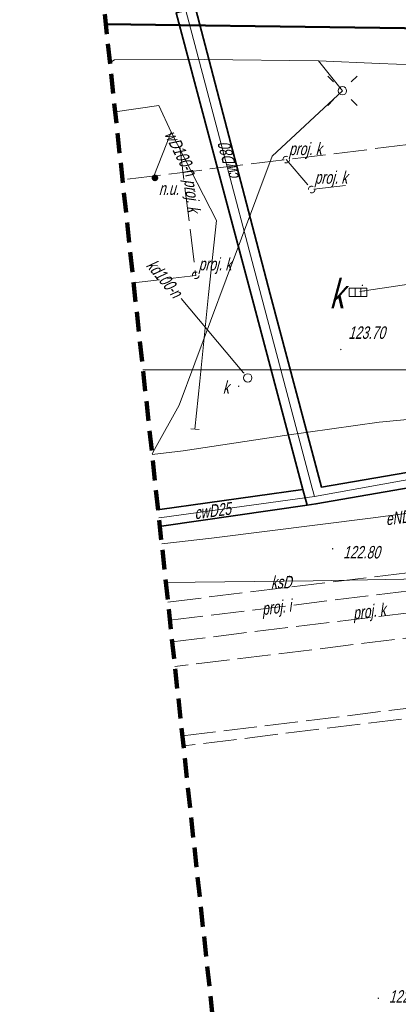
# Model space of a CAD drawing. Extents: x 7463256 to 7464485, y 5957341 to 5958260.
# Tile 8 of 256: x 7463256 to 7463279, y 5957462 to 5957521. Entities that reach past the tile are written whole.
import ezdxf
from ezdxf.enums import TextEntityAlignment as Align

# ---------------------------------------------------------------- set-up
doc = ezdxf.new("R2010")
doc.units = 0
doc.header["$MEASUREMENT"] = 0
for name, pattern in [('218-500', [1, 0.5, -0.5]), ('4', [1.8, 1.2, -0.6]), ('l219_500', [0]), ('mz2.0_0.5', [2.5, 2, -0.5])]:
    doc.linetypes.add(name, pattern=pattern)
doc.layers.get('0').update_dxf_attribs({"color": 2, "linetype": 'CONTINUOUS', "lineweight": 5})
for name, color, linetype in [('218-Granica użytku', 7, 'CONTINUOUS'), ('219-Linia granicy', 7, 'CONTINUOUS'), ('kratka ściekowa (punkt)', 7, 'CONTINUOUS'), ('kratka ściekowa (punkt)-Atr17', 7, 'CONTINUOUS'), ('latarnia na słupie lub maszcie (punkt)', 7, 'CONTINUOUS'), ('niezidentyfikowane urządzenie techniczne - siec wodociągowa (punkt)', 7, 'CONTINUOUS'), ('niezidentyfikowane urządzenie techniczne - siec wodociągowa (punkt)-Atr17', 7, 'CONTINUOUS'), ('Obszar opracowania', 7, 'CONTINUOUS'), ('przewód ciepłowniczy (linia)', 7, 'CONTINUOUS'), ('przewód ciepłowniczy (linia)-Atr1', 7, 'CONTINUOUS'), ('przewód elektroenergetyczny (linia)', 7, 'CONTINUOUS'), ('przewód elektroenergetyczny (linia)-Atr1', 7, 'CONTINUOUS'), ('przewód inny - projektowany lub w budowie (linia) - ob. projektowany', 7, 'CONTINUOUS'), ('przewód inny - projektowany lub w budowie (linia) - ob. projektowany-Atr1', 7, 'CONTINUOUS'), ('przewód kanalizacyjny (linia)', 7, 'CONTINUOUS'), ('przewód kanalizacyjny (linia)-Atr1', 7, 'CONTINUOUS'), ('przewód kanalizacyjny - projektowany lub w budowie (linia) - ob. projektowany', 7, 'CONTINUOUS'), ('przewód kanalizacyjny - projektowany lub w budowie (linia) - ob. projektowany-Atr1', 7, 'CONTINUOUS'), ('przewód telekomunikacyjny (linia)', 7, 'CONTINUOUS'), ('przewód wodociągowy (linia)', 7, 'CONTINUOUS'), ('przewód wodociągowy (linia)-Atr1', 7, 'CONTINUOUS'), ('punkt o określonej wysokości (sieć kanalizacyjna)', 7, 'CONTINUOUS'), ('punkt wysokościowy sztuczny', 7, 'CONTINUOUS'), ('punkt wysokościowy sztuczny-Atr2', 7, 'CONTINUOUS'), ('punkt zmiany cech lub źródła danych o położeniu przewodu (sieć wodociągowa)', 7, 'CONTINUOUS'), ('rura ochronna - przewód ciepłowniczy (linia)', 7, 'CONTINUOUS'), ('studzienka okrągła - przewód kanalizacyjny (punkt)', 7, 'CONTINUOUS'), ('studzienka okrągła - przewód kanalizacyjny (punkt)-Atr17', 7, 'CONTINUOUS'), ('słup (punkt)', 7, 'CONTINUOUS'), ('urządzenie techniczne projektowane lub w budowie (sieć kanalizacyjna) - powierzchnia - ob. projektowany', 7, 'CONTINUOUS'), ('urządzenie techniczne projektowane lub w budowie (sieć kanalizacyjna) - punkt - ob. projektowany', 7, 'CONTINUOUS'), ('urządzenie techniczne projektowane lub w budowie (sieć kanalizacyjna) - punkt - ob. projektowany-Atr17', 7, 'CONTINUOUS'), ('Wstawianie ramki sekcyjnej z opisem', 7, 'CONTINUOUS')]:
    doc.layers.add(name, color=color, linetype=linetype)
doc.styles.get("Standard").update_dxf_attribs({"font": 'txt', "width": 0.75})

# ---------------------------------------------------------------- blocks, each defined once
blk = doc.blocks.new('US30')
at = {"linetype": 'Continuous', "lineweight": 0}
h = blk.add_hatch(color=0, dxfattribs=at)
edge = h.paths.add_edge_path()
edge.add_arc((0, 0), 0.2, 0, 360)
blk = doc.blocks.new('XX_01')
at = {"color": 0, "linetype": 'Continuous', "lineweight": 13}
blk.add_line((0, -0.25), (0, 0.25), dxfattribs=at)
blk = doc.blocks.new('PW01')
at = {"linetype": 'Continuous', "lineweight": 13}
h = blk.add_hatch(color=0, dxfattribs=at)
edge = h.paths.add_edge_path()
edge.add_arc((0, 0), 0.045, 0, 360)
blk = doc.blocks.new('US15')
at = {"color": 0, "linetype": 'Continuous', "lineweight": 13}
blk.add_circle((0, 0), 0.25, dxfattribs=at)
blk = doc.blocks.new('PW02')
at = {"linetype": 'Continuous', "lineweight": 13}
h = blk.add_hatch(color=0, dxfattribs=at)
edge = h.paths.add_edge_path()
edge.add_arc((0, 0), 0.045, 0, 360)
blk = doc.blocks.new('SM011')
at = {"color": 0, "linetype": 'Continuous', "lineweight": 13}
for p, q in [((-0.53, 0.531), (-0.883, 0.884)), ((0.531, 0.531), (0.884, 0.884)), ((-0.53, -0.53), (-0.883, -0.883)), ((0.531, -0.53), (0.884, -0.883))]:
    blk.add_line(p, q, dxfattribs=at)
blk = doc.blocks.new('SM04')
at = {"color": 0, "linetype": 'Continuous', "lineweight": 13}
blk.add_circle((0, 0), 0.25, dxfattribs=at)
blk = doc.blocks.new('US05')
at = {"color": 0, "linetype": 'Continuous', "lineweight": 13}
for p, q in [((-0.525, -0.25), (-0.525, 0.25)), ((-0.525, 0.25), (-0.175, 0.25)), ((-0.175, -0.25), (-0.175, 0.25)), ((-0.175, 0.25), (0.175, 0.25)), ((0.175, -0.25), (0.175, 0.25)), ((0.175, 0.25), (0.525, 0.25)), ((0.525, -0.25), (0.525, 0.25)), ((-0.525, -0.25), (-0.175, -0.25)), ((-0.175, -0.25), (0.175, -0.25)), ((0.175, -0.25), (0.525, -0.25))]:
    blk.add_line(p, q, dxfattribs=at)
blk = doc.blocks.new('US01P')
at = {"color": 0, "linetype": 'Continuous', "lineweight": 13}
for points in [[(0.082, 0.181), (0.072, 0.186), (0.034, 0.197), (-0.006, 0.2), (-0.046, 0.194), (-0.084, 0.182), (-0.118, 0.161), (-0.148, 0.135), (-0.172, 0.103), (-0.189, 0.066), (-0.198, 0.028), (-0.2, -0.001)], [(-0.082, -0.182), (-0.061, -0.191), (-0.022, -0.199), (0.018, -0.199), (0.057, -0.192), (0.094, -0.177), (0.127, -0.155), (0.155, -0.126), (0.177, -0.093), (0.192, -0.056), (0.199, -0.016), (0.2, 0)]]:
    blk.add_lwpolyline(points, dxfattribs=at)

msp = doc.modelspace()

# ---------------------------------------------------------------- linework, layer by layer
at = {"layer": '218-Granica użytku', "color": 3, "linetype": '218-500', "lineweight": 18, "flags": 128}
msp.add_lwpolyline([(7463291, 5957520.38), (7463261.052, 5957520.784)], dxfattribs=at)
at = {"layer": '219-Linia granicy', "color": 3, "linetype": 'l219_500', "lineweight": 50, "flags": 128}
msp.add_lwpolyline([(7463291, 5957520.38), (7463261.052, 5957520.784)], dxfattribs=at)
at = {"layer": 'Obszar opracowania', "color": 132, "linetype": '4', "lineweight": 200, "flags": 128}
msp.add_lwpolyline([(7463648.63, 5957598.42), (7463381.17, 5957559), (7463352.31, 5957567.45), (7463255.88, 5957568.85), (7463280.41, 5957340.9), (7463468.95, 5957378.08), (7463536.66, 5957509.53), (7463626.95, 5957460.4), (7463653.5, 5957411.27), (7463734.5, 5957471.02), (7463879.22, 5957698.07), (7464314.97, 5957939.96), (7464470.72, 5957945.23), (7464483.34, 5958244.06), (7464262.86, 5958260.06), (7464240.11, 5958013.73), (7463789.91, 5957739.13), (7463712.41, 5957593.35)], close=True, dxfattribs=at)
at = {"layer": 'przewód ciepłowniczy (linia)', "color": 212, "linetype": 'Continuous', "lineweight": 18, "flags": 128}
for points in [[(7463265.86, 5957521.6), (7463267.78, 5957514.34), (7463270.41, 5957504.39), (7463273.45, 5957492.87), (7463273.6, 5957492.37), (7463291.04, 5957495.52), (7463292.53, 5957495.69), (7463293.45, 5957495.82), (7463305.77, 5957496.7)], [(7463273.6, 5957492.37), (7463264.43, 5957491.11), (7463264.248, 5957491.085)]]:
    msp.add_lwpolyline(points, dxfattribs=at)
at = {"layer": 'przewód elektroenergetyczny (linia)', "color": 1, "linetype": 'Continuous', "lineweight": 18, "flags": 128}
for points in [[(7463263.833, 5957494.945), (7463263.98, 5957495.2), (7463265.46, 5957497.88), (7463268.28, 5957505.45), (7463271.05, 5957512.85), (7463275.28, 5957516.78), (7463273.83, 5957518.59), (7463277.5, 5957518.42), (7463284.66, 5957518.14), (7463293.04, 5957517.82), (7463294.05, 5957518.27), (7463296.51, 5957519.41), (7463300.07, 5957518.81), (7463303.77, 5957518.46), (7463313.28, 5957517.67), (7463320.72, 5957517.06), (7463323.75, 5957515.5), (7463328.87, 5957516.28), (7463337.54, 5957517.96), (7463350.25, 5957519.46), (7463356.75, 5957520.49), (7463366.81, 5957521.85)], [(7463261.303, 5957518.458), (7463261.57, 5957518.65), (7463266.97, 5957518.67), (7463273.83, 5957518.59)], [(7463275.28, 5957516.78), (7463271.05, 5957512.85), (7463268.28, 5957505.45), (7463265.46, 5957497.88), (7463263.98, 5957495.2), (7463263.833, 5957494.945)], [(7463264.415, 5957489.54), (7463267.4, 5957489.88), (7463277.12, 5957491.1), (7463281.47, 5957491.68), (7463291.03, 5957492.82), (7463295.97, 5957487.16), (7463300.04, 5957482.32), (7463301.1, 5957477.58), (7463302.41, 5957475.59), (7463303.63, 5957473.81), (7463304.84, 5957472.92)]]:
    msp.add_lwpolyline(points, dxfattribs=at)
at = {"layer": 'przewód inny - projektowany lub w budowie (linia) - ob. projektowany', "color": 7, "linetype": 'mz2.0_0.5', "lineweight": 18, "flags": 128}
for points in [[(7463264.793, 5957486.028), (7463283.55, 5957488.33), (7463283.74, 5957488.37), (7463283.92, 5957488.45), (7463284.08, 5957488.57), (7463284.22, 5957488.71), (7463284.32, 5957488.87), (7463284.39, 5957489.06), (7463284.43, 5957489.25), (7463284.42, 5957489.45), (7463283.98, 5957493.1), (7463283.96, 5957493.33), (7463283.97, 5957493.57), (7463284.01, 5957493.8), (7463284.07, 5957494.03), (7463284.16, 5957494.24), (7463284.27, 5957494.45), (7463284.41, 5957494.64), (7463284.56, 5957494.82), (7463284.73, 5957494.98), (7463284.93, 5957495.12), (7463285.13, 5957495.23), (7463285.35, 5957495.33), (7463285.57, 5957495.39), (7463285.8, 5957495.44), (7463294.34, 5957496.48)], [(7463264.91, 5957484.936), (7463283.69, 5957487.24), (7463283.92, 5957487.28), (7463284.14, 5957487.35), (7463284.36, 5957487.44), (7463284.57, 5957487.56), (7463284.76, 5957487.69), (7463284.93, 5957487.85), (7463285.09, 5957488.03), (7463285.22, 5957488.22), (7463285.33, 5957488.43), (7463285.42, 5957488.65), (7463285.48, 5957488.88), (7463285.52, 5957489.11), (7463285.53, 5957489.34), (7463285.52, 5957489.58), (7463285.07, 5957493.23), (7463285.06, 5957493.43), (7463285.1, 5957493.62), (7463285.17, 5957493.8), (7463285.27, 5957493.97), (7463285.41, 5957494.11), (7463285.57, 5957494.22), (7463285.75, 5957494.3), (7463285.94, 5957494.34), (7463294.47, 5957495.39)]]:
    msp.add_lwpolyline(points, dxfattribs=at)
at = {"layer": 'przewód kanalizacyjny (linia)', "color": 34, "linetype": 'Continuous', "lineweight": 18, "flags": 128}
for points in [[(7463324.01, 5957485.89), (7463312.95, 5957483.57), (7463311.73, 5957494.79), (7463310.28, 5957509.64), (7463288.65, 5957506.55), (7463276.33, 5957504.7)], [(7463269.34, 5957499.82), (7463265.58, 5957504.29)], [(7463264.666, 5957487.2), (7463273.52, 5957487.3), (7463292.04, 5957487.64), (7463311.9, 5957488.01), (7463321.9, 5957488.12), (7463321.59, 5957489.89)]]:
    msp.add_lwpolyline(points, dxfattribs=at)
at = {"layer": 'przewód kanalizacyjny - projektowany lub w budowie (linia) - ob. projektowany', "color": 34, "linetype": 'mz2.0_0.5', "lineweight": 18, "flags": 128}
for points in [[(7463259.008, 5957539.778), (7463267.56, 5957539.57), (7463279.82, 5957539.27), (7463280.91, 5957530.37), (7463282.92, 5957514), (7463271.9, 5957512.64), (7463262.059, 5957511.43)], [(7463265.51, 5957513.42), (7463266.46, 5957505.68), (7463262.727, 5957505.22)], [(7463271.9, 5957512.64), (7463273.43, 5957510.84), (7463275.46, 5957511.09)], [(7463265.05, 5957483.64), (7463298.62, 5957487.76)], [(7463298.75, 5957481.09), (7463298.12, 5957486.19), (7463289.86, 5957485.18), (7463265.21, 5957482.147)]]:
    msp.add_lwpolyline(points, dxfattribs=at)
at = {"layer": 'przewód telekomunikacyjny (linia)', "color": 30, "linetype": 'Continuous', "lineweight": 18, "flags": 128}
msp.add_lwpolyline([(7463263.838, 5957494.901), (7463265.7, 5957495.13), (7463271.8, 5957496.04), (7463277.49, 5957496.85), (7463297.44, 5957498.74), (7463303.77, 5957500.26), (7463308.96, 5957501.04), (7463315.01, 5957501.59), (7463324.03, 5957498.71), (7463326.76, 5957494.85), (7463327.5, 5957493.82), (7463328.27, 5957490.86), (7463329.31, 5957485.73), (7463331.41, 5957475.27), (7463332.95, 5957467.36), (7463333.97, 5957462.09), (7463335.66, 5957453.07), (7463349.47, 5957455.23), (7463373.8, 5957458.8)], dxfattribs=at)
at = {"layer": 'przewód wodociągowy (linia)', "color": 5, "linetype": 'Continuous', "lineweight": 18, "flags": 128}
for points in [[(7463266.41, 5957496.43), (7463266.7, 5957499.31), (7463267.22, 5957504.52), (7463267.7, 5957508.97), (7463264.99, 5957514.3), (7463264.25, 5957515.9), (7463261.62, 5957515.513)], [(7463264.99, 5957514.3), (7463263.95, 5957511.65)]]:
    msp.add_lwpolyline(points, dxfattribs=at)
at = {"layer": 'rura ochronna - przewód ciepłowniczy (linia)', "color": 212, "linetype": 'Continuous', "lineweight": 35, "flags": 128}
msp.add_lwpolyline([(7463270.94, 5957504.54), (7463274.01, 5957492.94), (7463293.37, 5957496.27), (7463306.12, 5957497.19), (7463305.42, 5957496.21), (7463293.48, 5957495.37), (7463273.68, 5957491.93), (7463273.16, 5957491.86), (7463272.89, 5957492.8), (7463269.87, 5957504.23), (7463267.23, 5957514.16), (7463265.28, 5957521.46), (7463266.44, 5957521.74)], close=True, dxfattribs=at)
for points in [[(7463264.196, 5957491.574), (7463264.31, 5957491.59), (7463272.89, 5957492.8)], [(7463272.89, 5957492.8), (7463273.16, 5957491.86), (7463264.55, 5957490.62), (7463264.302, 5957490.587)]]:
    msp.add_lwpolyline(points, dxfattribs=at)
at = {"layer": 'urządzenie techniczne projektowane lub w budowie (sieć kanalizacyjna) - powierzchnia - ob. projektowany', "color": 34, "linetype": 'mz2.0_0.5', "lineweight": 18, "flags": 128}
for points in [[(7463265.659, 5957477.973), (7463293.05, 5957481.34)], [(7463293.05, 5957481.34), (7463293.12, 5957480.74), (7463265.724, 5957477.377)]]:
    msp.add_lwpolyline(points, dxfattribs=at)
at = {"layer": 'Wstawianie ramki sekcyjnej z opisem', "color": 7, "linetype": 'Continuous', "lineweight": 13, "flags": 128}
for points in [[(7463531.751, 5957500), (7463263.289, 5957500)], [(7463263.289, 5957500), (7463531.751, 5957500)]]:
    msp.add_lwpolyline(points, dxfattribs=at)

# ---------------------------------------------------------------- block references
at = {"layer": 'kratka ściekowa (punkt)', "color": 7, "linetype": 'Continuous', "lineweight": 18}
msp.add_blockref('US05', (7463276.21, 5957504.66), dxfattribs=at)
at = {"layer": 'latarnia na słupie lub maszcie (punkt)', "color": 7, "linetype": 'Continuous', "lineweight": 18}
msp.add_blockref('SM011', (7463275.28, 5957516.78), dxfattribs=at)
at = {"layer": 'niezidentyfikowane urządzenie techniczne - siec wodociągowa (punkt)', "color": 7, "linetype": 'Continuous', "lineweight": 13}
msp.add_blockref('US30', (7463264.01, 5957511.54), dxfattribs=at)
at = {"layer": 'punkt o określonej wysokości (sieć kanalizacyjna)', "color": 34, "linetype": 'Continuous', "lineweight": 13}
for p in [(7463276.48, 5957505.08), (7463276.58, 5957504.74), (7463269.34, 5957499.82), (7463269.04, 5957499.01)]:
    msp.add_blockref('PW01', p, dxfattribs=at)
at = {"layer": 'punkt wysokościowy sztuczny', "color": 7, "linetype": 'Continuous', "lineweight": 13}
for p in [(7463275.18, 5957501.22), (7463274.69, 5957489.23), (7463277.44, 5957462.2)]:
    msp.add_blockref('PW02', p, dxfattribs=at)
at = {"layer": 'punkt zmiany cech lub źródła danych o położeniu przewodu (sieć wodociągowa)', "color": 7, "linetype": 'Continuous', "lineweight": 18, "rotation": 264.3}
msp.add_blockref('XX_01', (7463266.41, 5957496.43), dxfattribs=at)
at = {"layer": 'studzienka okrągła - przewód kanalizacyjny (punkt)', "color": 34, "linetype": 'Continuous', "lineweight": 18}
msp.add_blockref('US15', (7463269.59, 5957499.51), dxfattribs=at)
at = {"layer": 'słup (punkt)', "color": 7, "linetype": 'Continuous', "lineweight": 18}
msp.add_blockref('SM04', (7463275.28, 5957516.78), dxfattribs=at)
at = {"layer": 'urządzenie techniczne projektowane lub w budowie (sieć kanalizacyjna) - punkt - ob. projektowany', "color": 34, "linetype": 'Continuous', "lineweight": 18}
for p in [(7463271.9, 5957512.64), (7463273.43, 5957510.84), (7463266.46, 5957505.68)]:
    msp.add_blockref('US01P', p, dxfattribs=at)

# ---------------------------------------------------------------- texts
at = {"layer": 'kratka ściekowa (punkt)-Atr17', "color": 7, "oblique": 15, "width": 0.722}
msp.add_text('k', height=1.75, dxfattribs=at).set_placement((7463274.5, 5957503.7))
at = {"layer": 'niezidentyfikowane urządzenie techniczne - siec wodociągowa (punkt)-Atr17', "color": 7, "oblique": 15, "width": 0.72}
msp.add_text('n.u.', height=0.75, dxfattribs=at).set_placement((7463264.24, 5957510.52))
at = {"layer": 'przewód ciepłowniczy (linia)-Atr1', "color": 212, "oblique": 15, "width": 0.72}
for s, rotation, p in [('cwD80', 104.69, (7463269.09, 5957511.52)), ('cwD25', 7.64, (7463266.42, 5957491))]:
    msp.add_text(s, height=0.75, rotation=rotation, dxfattribs=at).set_placement(p)
at = {"layer": 'przewód elektroenergetyczny (linia)-Atr1', "color": 1, "oblique": 15, "width": 0.72}
msp.add_text('eND', height=0.75, rotation=7.31, dxfattribs=at).set_placement((7463277.92, 5957490.64))
at = {"layer": 'przewód inny - projektowany lub w budowie (linia) - ob. projektowany-Atr1', "color": 7, "oblique": 15, "width": 0.72}
msp.add_text('proj. i', height=0.75, rotation=6.994, dxfattribs=at).set_placement((7463270.43, 5957485.61), align=Align.MIDDLE_LEFT)
msp.add_text('proj. i', height=0.75, rotation=6.994, dxfattribs=at).set_placement((7463270.43, 5957485.61), align=Align.MIDDLE_LEFT)
at = {"layer": 'przewód kanalizacyjny (linia)-Atr1', "color": 34, "oblique": 15, "width": 0.72}
msp.add_text('kd100-n', height=0.75, rotation=-49.93, dxfattribs=at).set_placement((7463263.73, 5957506.49), align=Align.MIDDLE_LEFT)
msp.add_text('ksD', height=0.75, rotation=0.82, dxfattribs=at).set_placement((7463270.98, 5957486.84))
at = {"layer": 'przewód kanalizacyjny - projektowany lub w budowie (linia) - ob. projektowany-Atr1', "color": 34, "oblique": 15, "width": 0.72}
for rotation, p in [(276.997, (7463265.76, 5957511.41)), (276.997, (7463265.76, 5957511.41)), (6.996, (7463275.95, 5957484.98)), (6.996, (7463275.95, 5957484.98))]:
    msp.add_text('proj. k', height=0.75, rotation=rotation, dxfattribs=at).set_placement(p)
at = {"layer": 'przewód wodociągowy (linia)-Atr1', "color": 5, "oblique": 15, "width": 0.72}
msp.add_text('wD100-n', height=0.75, rotation=296.95, dxfattribs=at).set_placement((7463264.56, 5957514.16))
at = {"layer": 'punkt wysokościowy sztuczny-Atr2', "color": 7, "oblique": 15, "width": 0.72}
for s, p in [('123.70', (7463275.63, 5957501.86)), ('122.80', (7463275.32, 5957488.65)), ('122.50', (7463278.07, 5957461.93))]:
    msp.add_text(s, height=0.75, dxfattribs=at).set_placement(p)
at = {"layer": 'studzienka okrągła - przewód kanalizacyjny (punkt)-Atr17', "color": 34, "oblique": 15, "width": 0.72}
msp.add_text('k', height=0.75, dxfattribs=at).set_placement((7463268.09, 5957498.57))
at = {"layer": 'urządzenie techniczne projektowane lub w budowie (sieć kanalizacyjna) - punkt - ob. projektowany-Atr17', "color": 34, "oblique": 15, "width": 0.72}
for p in [(7463272.06, 5957512.91), (7463273.6, 5957511.19), (7463266.63, 5957505.98)]:
    msp.add_text('proj. k', height=0.75, dxfattribs=at).set_placement(p)

doc.saveas('drawing.dxf')
